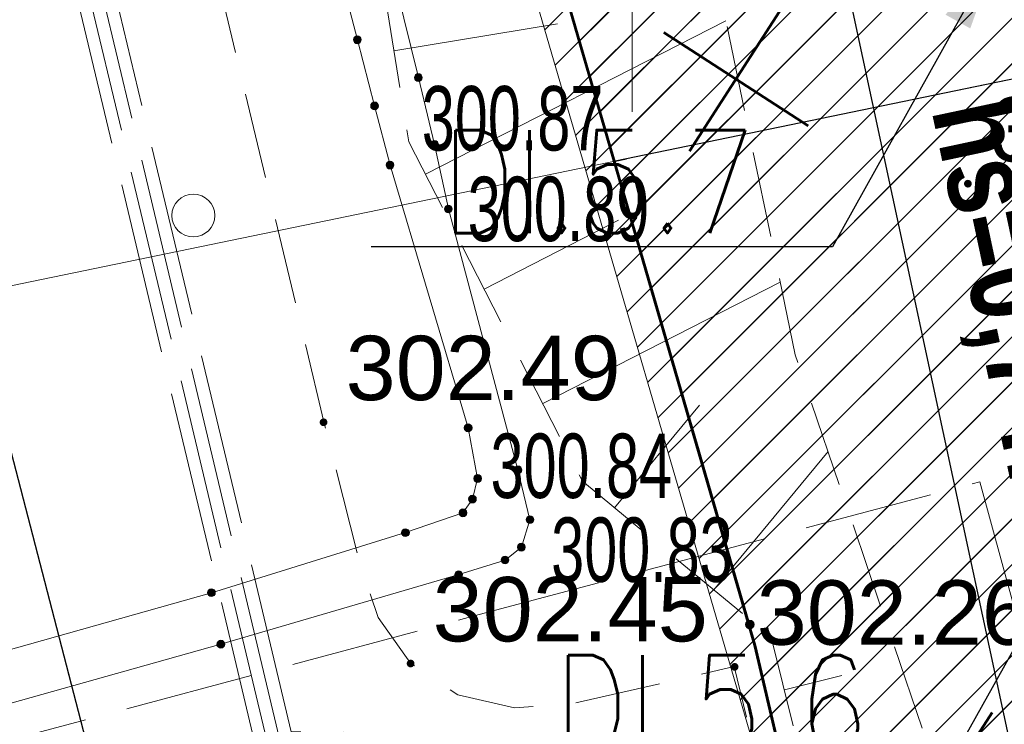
# Model space of a CAD drawing. Header units: metres. Extents: x 6567444 to 13135881, y 5574237 to 11149086.
# Tile 21 of 191: x 6567842.87 to 6567854.33, y 5574440.37 to 5574448.57. Entities that reach past the tile are written whole.
import ezdxf
from ezdxf.enums import TextEntityAlignment as Align

# ---------------------------------------------------------------- set-up
doc = ezdxf.new("R2010")
doc.units = ezdxf.units.M
for name, pattern in [('Kropki przerywana 1', [250, 150, -100]), ('L_0_03', [1, 0.5, -0.5]), ('L_0_04', [1.5, 1, -0.5]), ('L_0_06', [2, 1.5, -0.5]), ('L_2_50', [2.5, 2, -0.5])]:
    doc.linetypes.add(name, pattern=pattern)
for name, color, linetype in [('01FORMA - PZT - Inne obiekty', 7, 'Continuous'), ('FORMA - Arch 01 - PZT 0 ZAKRES OPRACOWANIA', 7, 'Continuous'), ('FORMA - Arch 01 - PZT 1 Strefy', 7, 'Continuous'), ('FORMA - Arch 01 - PZT-3 Zagospodarowanie', 7, 'Continuous'), ('FORMA - Arch 01 - PZT-5 Opisy ogólne - Opisy szczegółowe', 7, 'Continuous'), ('OTRN_O', 7, 'Continuous')]:
    doc.layers.add(name, color=color, linetype=linetype)
for name, color, linetype, lineweight in [('_TT_KAN_D_Opis_PKT_I', 7, 'Continuous', 30), ('EGB_DzialkaEwidencyjna', 7, 'Continuous', 18), ('EGB_Klasouzytek', 92, 'Continuous', 18), ('EGB_KonturUzytkuGruntowego', 92, 'Continuous', 18), ('EGB_PunktGraniczny', 7, 'Continuous', 18), ('GES_InneUrzadzeniaTowarzyszace_P', 7, 'Continuous', 18), ('GES_PrzewodCieplowniczy', 212, 'Continuous', 18), ('GES_PrzewodElektroenergetyczny_Projektowany', 7, 'Continuous', 18), ('GES_PrzewodWodociagowy', 5, 'Continuous', 18), ('GES_PrzewodWodociagowy_Projektowany', 7, 'Continuous', 18), ('GES_Rzedna', 7, 'Continuous', 18), ('KR_ObiektKarto', 7, 'Continuous', 18), ('OT_Komunikacja', 7, 'Continuous', 18), ('OT_Skarpa', 7, 'Continuous', 18), ('OTRN', 7, 'Continuous', 13), ('OTRS', 7, 'Continuous', 13), ('OTRS_O', 7, 'Continuous', 20), ('PARSI', 7, 'Continuous', 20), ('Z_GRANICE SPRAWDZONE', 100, 'Continuous', 30)]:
    doc.layers.add(name, color=color, linetype=linetype, lineweight=lineweight)
doc.styles.add('BDOT', font='arial.ttf', dxfattribs={"width": 0.9})
doc.styles.add('ROMANS', font='romans.shx', dxfattribs={"width": 0.9})
doc.styles.get("Standard").update_dxf_attribs({"font": 'arial.ttf'})
doc.styles.add('STYL_AUTOMATYCZNY_11', font='arial.ttf', dxfattribs={"width": 0.8})
doc.linetypes.add('Symbol (2)', pattern='A,0,[1,U02 PROJEKT ZAGOSPODAROWANIA TERENU1.Shx,S=0.793651,R=0,X=0,Y=0],-100,0', length=100)
doc.linetypes.add('X 1_2', pattern='A,0,[8,PR1183 ChorzĂłw MetalowcĂłw V091.Shx,S=0.039206,R=0,X=0,Y=0],-4.94,0', length=4.94)
doc.dimstyles.new('ISO-25', dxfattribs={"dimtxt": 2.5, "dimasz": 2.5, "dimexe": 1.25, "dimexo": 0.625, "dimtad": 1, "dimtxsty": 'Standard', "dimcen": 2.5, "dimadec": 0, "dimazin": 0, "dimtfac": 1, "dimtmove": 0, "dimatfit": 3, "dimfxl": 1, "dimarcsym": 0})
pattern_1 = [(45, (0, 0), (-0.265165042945, 0.265165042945), [])]

# ---------------------------------------------------------------- blocks, each defined once
blk = doc.blocks.new('L_0_02_2')
at = {"color": 0}
blk.add_point((0, 0), dxfattribs=at)
blk = doc.blocks.new('L_0_02_1')
at = {"color": 0}
blk.add_point((0, 0), dxfattribs=at)
blk = doc.blocks.new('EGPG_N')
at = {"linetype": 'Continuous', "lineweight": 13}
blk.add_hatch(color=0, dxfattribs=at).paths.add_polyline_path([(0, -0.1, 1), (0, 0.1, 1)])
at = {"color": 0, "linetype": 'Continuous', "lineweight": 13}
blk.add_circle((0, 0), 0.1, dxfattribs=at)
blk = doc.blocks.new('other_SUPP')
at = {"color": 0, "linetype": 'Continuous', "lineweight": 18}
blk.add_circle((0, 0), 0.5, dxfattribs=at)
blk = doc.blocks.new('other_SUPS01_02')
at = {"linetype": 'Continuous', "lineweight": 13}
blk.add_hatch(color=0, dxfattribs=at).paths.add_polyline_path([(0, -0.091, 1), (0, 0.091, 1)])
at = {"color": 0, "linetype": 'Continuous', "lineweight": 13}
blk.add_circle((0, 0), 0.0906, dxfattribs=at)
blk = doc.blocks.new('OTRN')
at = {"layer": 'OTRN', "color": 0, "const_width": 0.09}
blk.add_lwpolyline([(-0.045, 0, 1), (0.045, 0, 1)], format="xyb", close=True, dxfattribs=at)
at = {"layer": 'OTRN_O', "color": 0, "style": 'BDOT'}
blk.add_attdef('RZEDNA', (0.514, 0.515), '', height=1.5, dxfattribs=at)
blk = doc.blocks.new('OTRS')
at = {"layer": 'OTRS', "color": 0, "lineweight": -3, "const_width": 0.09}
blk.add_lwpolyline([(-0.045, 0, 1), (0.045, 0, 1)], format="xyb", close=True, dxfattribs=at)
at = {"layer": 'OTRS_O', "color": 0, "style": 'BDOT'}
blk.add_attdef('RZEDNA', (0.514, 0.515), '', height=1.5, dxfattribs=at)
blk = doc.blocks.new('mzsk')
at = {"layer": 'PARSI', "color": 0}
for p, q in [((0, -5), (0, 5)), ((5, 0), (-5, 0))]:
    blk.add_line(p, q, dxfattribs=at)
blk = doc.blocks.new('_MDCP')
at = {"layer": 'EGB_DzialkaEwidencyjna', "linetype": 'CONTINUOUS', "lineweight": 18}
for p, q in [((6567849.51, 5574552.26), (6567921.55, 5574569.11)), ((6567921.55, 5574569.11), (6567946.41, 5574443.1)), ((6567830.11, 5574547.72), (6567849.51, 5574552.26)), ((6567829, 5574518.49), (6567830.11, 5574547.72)), ((6567851.37, 5574441.53), (6567829, 5574518.49)), ((6567946.41, 5574443.1), (6567945.87, 5574426.93)), ((6567857.95, 5574413.39), (6567851.37, 5574441.53)), ((6567945.87, 5574426.93), (6567941.78, 5574411.28)), ((6567864.17, 5574367.81), (6567857.95, 5574413.39)), ((6567941.78, 5574411.28), (6567926.87, 5574389.48)), ((6567926.87, 5574389.48), (6567903.73, 5574376.76)), ((6567903.73, 5574376.76), (6567864.17, 5574367.81))]:
    blk.add_line(p, q, dxfattribs=at)
at = {"layer": 'EGB_DzialkaEwidencyjna', "linetype": 'Continuous', "lineweight": 18}
for p, q in [((6567829.07, 5574518.25), (6567851.3, 5574441.77)), ((6567851.427, 5574441.287), (6567857.893, 5574413.633))]:
    blk.add_line(p, q, dxfattribs=at)
at = {"layer": 'EGB_Klasouzytek', "lineweight": 18}
blk.add_lwpolyline([(6567903.73, 5574376.76), (6567864.17, 5574367.81), (6567857.95, 5574413.39), (6567851.37, 5574441.53), (6567829, 5574518.49), (6567830.11, 5574547.72), (6567849.51, 5574552.26), (6567921.55, 5574569.11), (6567946.41, 5574443.1), (6567945.87, 5574426.93), (6567941.78, 5574411.28), (6567926.87, 5574389.48)], close=True, dxfattribs=at)
blk.add_lwpolyline([(6567843.288, 5574339.738), (6567840.22, 5574379.37), (6567837.97, 5574408.39), (6567824.54, 5574464.39), (6567815.07, 5574503.11), (6567813.39, 5574510.85), (6567812.91, 5574512.76), (6567809.64, 5574533.63), (6567810.66, 5574545.93), (6567811.96, 5574548.85), (6567814.7, 5574549.3), (6567819.81, 5574551.02), (6567841.64, 5574556.2), (6567848.19, 5574557.83), (6567849.51, 5574552.26), (6567830.11, 5574547.72), (6567829, 5574518.49), (6567851.37, 5574441.53), (6567857.95, 5574413.39), (6567862.49, 5574380.1), (6567864.17, 5574367.81), (6567869.98, 5574345.11), (6567862.17, 5574342.99), (6567862.141, 5574342.197)], dxfattribs=at)
at = {"layer": 'EGB_KonturUzytkuGruntowego', "linetype": 'L_0_03', "lineweight": 18, "flags": 128}
blk.add_lwpolyline([(6567864.17, 5574367.81), (6567862.49, 5574380.1), (6567857.95, 5574413.39), (6567851.37, 5574441.53), (6567829, 5574518.49), (6567830.11, 5574547.72), (6567849.51, 5574552.26), (6567921.55, 5574569.11), (6567946.41, 5574443.1), (6567945.87, 5574426.93), (6567941.78, 5574411.28), (6567926.87, 5574389.48), (6567903.73, 5574376.76)], close=True, dxfattribs=at)
at = {"layer": 'EGB_KonturUzytkuGruntowego', "linetype": 'L_0_03', "lineweight": 18}
blk.add_lwpolyline([(6567843.288, 5574339.738), (6567840.22, 5574379.37), (6567837.97, 5574408.39), (6567824.54, 5574464.39), (6567815.07, 5574503.11), (6567813.39, 5574510.85), (6567812.91, 5574512.76), (6567809.64, 5574533.63), (6567810.66, 5574545.93), (6567811.96, 5574548.85), (6567814.7, 5574549.3), (6567819.81, 5574551.02), (6567841.64, 5574556.2), (6567848.19, 5574557.83), (6567849.51, 5574552.26), (6567830.11, 5574547.72), (6567829, 5574518.49), (6567851.37, 5574441.53), (6567857.95, 5574413.39), (6567862.49, 5574380.1), (6567864.17, 5574367.81), (6567869.98, 5574345.11), (6567862.17, 5574342.99), (6567862.141, 5574342.197)], dxfattribs=at)
at = {"layer": 'EGB_PunktGraniczny'}
blk.add_point((6567851.37, 5574441.53), dxfattribs=at)
at = {"layer": 'GES_PrzewodCieplowniczy', "color": 212, "linetype": 'Continuous', "lineweight": 18}
for points in [[(6567839.18, 5574482.9), (6567841.9, 5574471.21), (6567844.63, 5574459.56), (6567847.51, 5574447.9), (6567847.7, 5574447.12), (6567847.86, 5574446.37), (6567848.67, 5574443.33), (6567848.81, 5574442.75), (6567848.71, 5574442.43), (6567848.52, 5574442.28), (6567847.98, 5574442.11), (6567845.21, 5574441.3), (6567833.29, 5574437.95)], [(6567833.19, 5574438.54), (6567845.1, 5574441.9), (6567847.36, 5574442.6), (6567848.03, 5574442.83), (6567848.14, 5574442.99), (6567848.2, 5574443.23), (6567848.09, 5574443.82), (6567847.18, 5574446.88), (6567847, 5574447.57), (6567846.8, 5574448.34), (6567843.76, 5574459.96), (6567841.1, 5574471.68), (6567838.52, 5574483.39), (6567838.38, 5574483.97), (6567838.49, 5574484.23), (6567838.66, 5574484.42), (6567839.3, 5574484.57), (6567840.97, 5574484.92), (6567841.53, 5574485.04), (6567841.75, 5574485.21), (6567841.82, 5574485.48), (6567841.72, 5574486.09), (6567840.21, 5574493.42), (6567838.21, 5574503.22)]]:
    blk.add_lwpolyline(points, dxfattribs=at)
at = {"layer": 'GES_PrzewodElektroenergetyczny_Projektowany', "color": 1, "linetype": 'L_2_50', "lineweight": 18}
for points in [[(6567863.44, 5574345.55), (6567861.32, 5574363.97), (6567859.85, 5574369.93), (6567858, 5574384.73), (6567853.42, 5574407.58), (6567857.22, 5574413.88), (6567851.14, 5574440.24), (6567846.03, 5574440.28), (6567840.62, 5574462.96), (6567836.09, 5574481.17), (6567835.4, 5574484.61), (6567834.5, 5574491.07), (6567831.87, 5574502.87), (6567831.07, 5574506.14)], [(6567862.97, 5574345.7), (6567860.87, 5574363.89), (6567859.4, 5574369.85), (6567857.55, 5574384.66), (6567852.95, 5574407.66), (6567856.75, 5574413.96), (6567850.78, 5574439.79), (6567845.68, 5574439.84), (6567840.19, 5574462.85), (6567835.66, 5574481.07), (6567834.95, 5574484.54), (6567834.05, 5574490.99), (6567831.43, 5574502.77), (6567830.63, 5574506.04)], [(6567863.13, 5574345.65), (6567861.02, 5574363.92), (6567859.55, 5574369.88), (6567857.7, 5574384.68), (6567853.11, 5574407.63), (6567856.91, 5574413.93), (6567850.9, 5574439.94), (6567845.79, 5574439.99), (6567840.33, 5574462.89), (6567835.8, 5574481.1), (6567835.1, 5574484.56), (6567834.2, 5574491.02), (6567831.58, 5574502.8), (6567830.78, 5574506.07)], [(6567863.28, 5574345.6), (6567861.17, 5574363.95), (6567859.7, 5574369.91), (6567857.85, 5574384.71), (6567853.27, 5574407.6), (6567857.07, 5574413.91), (6567851.02, 5574440.09), (6567845.91, 5574440.13), (6567840.48, 5574462.92), (6567835.95, 5574481.13), (6567835.25, 5574484.59), (6567834.35, 5574491.04), (6567831.72, 5574502.84), (6567830.92, 5574506.11)]]:
    blk.add_lwpolyline(points, dxfattribs=at)
at = {"layer": 'GES_PrzewodWodociagowy', "color": 5, "linetype": 'Continuous', "lineweight": 18}
blk.add_lwpolyline([(6567818.054, 5574440.375), (6567892.06, 5574455.65), (6567958.853, 5574454.349)], dxfattribs=at)
at = {"layer": 'GES_PrzewodWodociagowy_Projektowany', "color": 5, "linetype": 'L_0_06', "lineweight": 18}
blk.add_lwpolyline([(6567818.999, 5574433.824), (6567848.16, 5574441.63), (6567854.05, 5574443.19), (6567857.1, 5574432.08), (6567858.03, 5574432.38)], dxfattribs=at)
at = {"layer": 'KR_ObiektKarto', "linetype": 'Continuous', "lineweight": 18, "flags": 128}
for points in [[(6567847.226, 5574448.212), (6567849.13, 5574448.525)], [(6567847.593, 5574446.773), (6567851.092, 5574448.562)], [(6567848.276, 5574445.437), (6567849.842, 5574446.238)], [(6567848.959, 5574444.102), (6567851.724, 5574445.516)], [(6567849.795, 5574442.89), (6567850.784, 5574444.085)], [(6567850.951, 5574441.933), (6567852.283, 5574443.543)], [(6567851.773, 5574440.767), (6567852.442, 5574440.934)]]:
    blk.add_lwpolyline(points, dxfattribs=at)
at = {"layer": 'OT_Komunikacja', "color": 7, "linetype": 'Continuous', "lineweight": 25, "flags": 128}
blk.add_lwpolyline([(6567856.09, 5574372.83), (6567857, 5574372.9), (6567856.31, 5574378.9), (6567855.79, 5574382.87), (6567855.18, 5574386.83), (6567854.51, 5574390.76), (6567853.78, 5574394.71), (6567853.05, 5574398.63), (6567852.19, 5574402.6), (6567849.76, 5574413.26), (6567845.96, 5574431.22), (6567840.92, 5574450.67), (6567838.96, 5574456.25), (6567831.07, 5574490.06), (6567830.27, 5574495.98), (6567829, 5574501.83), (6567827.92, 5574506.7)], dxfattribs=at)
at = {"layer": 'OT_Komunikacja', "color": 7, "linetype": 'L_0_04', "lineweight": 18, "flags": 128}
blk.add_lwpolyline([(6567947.515, 5574455.698), (6567948.396, 5574450.424), (6567948.648, 5574448.732), (6567948.975, 5574446.476), (6567949.265, 5574444.281), (6567949.478, 5574440.508), (6567949.478, 5574438.827), (6567949.548, 5574436.345), (6567949.466, 5574434.494), (6567949.331, 5574431.506), (6567949.013, 5574428.567), (6567948.397, 5574424.452), (6567947.845, 5574421.592), (6567946.958, 5574417.848), (6567946.194, 5574415.206), (6567944.955, 5574411.463), (6567944.22, 5574409.565), (6567943.335, 5574407.431), (6567941.896, 5574404.446), (6567940.723, 5574402.331), (6567939.781, 5574400.677), (6567938.516, 5574398.665), (6567936.744, 5574396.084), (6567934.465, 5574393.243), (6567932.327, 5574390.844), (6567928.971, 5574387.543), (6567926.7, 5574385.54), (6567925.032, 5574384.195), (6567923.337, 5574382.935), (6567920.797, 5574381.179), (6567917.606, 5574379.366), (6567914.527, 5574377.737), (6567911.816, 5574376.502), (6567909.558, 5574375.579), (6567907.269, 5574374.816), (6567903.606, 5574373.672), (6567899.382, 5574372.528), (6567894.891, 5574371.274), (6567878.894, 5574366.917), (6567867.949, 5574363.87), (6567863.154, 5574362.61), (6567857.11, 5574361.35), (6567856.863, 5574364.456), (6567856.582, 5574368.039), (6567856.09, 5574372.83), (6567857, 5574372.9), (6567856.31, 5574378.9), (6567855.79, 5574382.87), (6567855.18, 5574386.83), (6567854.51, 5574390.76), (6567853.78, 5574394.71), (6567853.05, 5574398.63), (6567852.19, 5574402.6), (6567849.76, 5574413.26), (6567849.89, 5574414.22), (6567851.83, 5574414.67), (6567851.37, 5574416.66), (6567854.58, 5574417.42), (6567850.88, 5574432.39), (6567845.96, 5574431.22), (6567840.92, 5574450.67), (6567838.96, 5574456.25), (6567831.07, 5574490.06), (6567830.27, 5574495.98), (6567829, 5574501.83), (6567827.92, 5574506.7), (6567826.86, 5574511.56), (6567826.08, 5574515.52), (6567825.4, 5574519.47), (6567824.95, 5574522.44), (6567824.5, 5574526.43), (6567824.25, 5574529.43), (6567824.08, 5574532.42), (6567824.01, 5574536.4), (6567824.25, 5574539.41), (6567825.44, 5574545.29), (6567826.09, 5574547.18), (6567826.92, 5574548.98), (6567827.87, 5574550.71), (6567829, 5574552.37), (6567849.24, 5574556.86), (6567847.84, 5574562.43), (6567850.42, 5574563.07), (6567851, 5574562.82), (6567857.08, 5574558.64), (6567878.36, 5574563.51), (6567907.32, 5574570.28), (6567907.73, 5574567.88), (6567878.94, 5574561.2), (6567857.62, 5574556.33), (6567833.07, 5574550.68), (6567832.17, 5574550.48), (6567830.79, 5574549.8), (6567829.67, 5574548.79), (6567828.68, 5574547.02), (6567827.68, 5574544.22), (6567827.06, 5574541.37), (6567826.61, 5574538.33), (6567826.47, 5574535.3), (6567826.62, 5574531.27), (6567826.93, 5574527.32), (6567827.29, 5574523.8), (6567827.81, 5574520.34), (6567828.64, 5574515.44), (6567829.22, 5574512.47), (6567831.34, 5574502.7), (6567832, 5574502.04), (6567832.86, 5574501.86), (6567835.48, 5574490.39), (6567838.69, 5574476.72), (6567840.94, 5574477.22), (6567842.1, 5574472.29), (6567839.84, 5574471.76), (6567843.24, 5574457.14), (6567846.41, 5574443.89), (6567846.82, 5574442.27), (6567847.04, 5574441.61), (6567847.42, 5574441.08), (6567847.97, 5574440.71), (6567848.63, 5574440.56), (6567849.32, 5574440.61), (6567851.19, 5574441.04), (6567854.02, 5574429.39), (6567857.72, 5574414.07), (6567855.38, 5574413.53), (6567854.43, 5574412.7), (6567853.63, 5574411.68), (6567853.17, 5574410.72), (6567853.12, 5574409.71), (6567854.26, 5574404.84), (6567855.51, 5574399), (6567857.01, 5574391.2), (6567857.79, 5574386.18), (6567858.35, 5574382.21), (6567859.02, 5574377.27), (6567859.909, 5574368.887), (6567860.055, 5574367.78), (6567860.402, 5574366.895), (6567861.348, 5574365.757), (6567862.743, 5574365.112), (6567863.812, 5574364.983), (6567864.873, 5574365.082), (6567875.385, 5574368.045), (6567887.169, 5574371.344), (6567894.86, 5574373.433), (6567904.193, 5574375.979), (6567909.986, 5574377.842), (6567913.714, 5574379.575), (6567916.29, 5574380.93), (6567919.833, 5574382.929), (6567921.94, 5574384.465), (6567924.837, 5574386.597), (6567926.974, 5574388.488), (6567928.91, 5574390.273), (6567932.797, 5574394.443), (6567936.263, 5574399.014), (6567938.789, 5574403.047), (6567940.719, 5574406.619), (6567942.6, 5574410.97), (6567944.237, 5574415.951), (6567945.095, 5574418.932), (6567946.005, 5574422.667), (6567946.916, 5574428.255), (6567947.357, 5574433.537), (6567947.446, 5574438.626), (6567947.184, 5574444.294), (6567946.685, 5574448.233), (6567946.054, 5574452.175), (6567945.029, 5574458.386), (6567942.856, 5574469.729), (6567945.871, 5574465.435)], close=True, dxfattribs=at)
at = {"layer": 'OT_Skarpa', "color": 7, "linetype": 'L_0_04', "lineweight": 18, "flags": 128}
blk.add_lwpolyline([(6567836.9, 5574495.68), (6567838.52, 5574491.11), (6567840.59, 5574480.86), (6567843.46, 5574480.36), (6567848.13, 5574462.83), (6567851.9, 5574444.67), (6567858.01, 5574426.68), (6567860.79, 5574412.31), (6567856.48, 5574410.59), (6567857.58, 5574403.57), (6567859.68, 5574394.97), (6567860.62, 5574385.5), (6567861.58, 5574370.45), (6567862.01, 5574368.01), (6567863.53, 5574367.38), (6567863.13, 5574366), (6567861.59, 5574366.75), (6567860.54, 5574368.19), (6567859.27, 5574379.76), (6567857.79, 5574389.9), (6567858.03, 5574392), (6567857.57, 5574394.08), (6567856.6, 5574396.01), (6567853.99, 5574408.75), (6567853.94, 5574410.45), (6567854.9, 5574412.03), (6567856.04, 5574412.96), (6567858.35, 5574413.64), (6567855.26, 5574426.79), (6567851.62, 5574441.38), (6567849.42, 5574443.2), (6567847.4, 5574447.15), (6567844.89, 5574462.43), (6567841.18, 5574478.32), (6567838.55, 5574479.72), (6567836.83, 5574487.4), (6567833.76, 5574501.75)], close=True, dxfattribs=at)
at = {"layer": 'Z_GRANICE SPRAWDZONE', "linetype": 'ByBlock', "flags": 128}
blk.add_lwpolyline([(6567830.11, 5574547.72), (6567849.531, 5574552.262), (6567921.55, 5574569.11), (6567946.41, 5574443.1), (6567945.87, 5574426.93), (6567941.769, 5574411.258), (6567926.87, 5574389.48), (6567903.73, 5574376.76), (6567864.17, 5574367.81), (6567857.95, 5574413.39), (6567851.37, 5574441.53), (6567829, 5574518.49), (6567830.11, 5574547.72)], dxfattribs=at)
at = {"layer": 'EGB_DzialkaEwidencyjna', "linetype": 'Continuous', "xscale": 0.5, "yscale": 0.5, "zscale": 0.5}
for name, rotation in [('L_0_02_2', 106.21), ('L_0_02_1', 283.1600000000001), ('L_0_02_2', 283.1600000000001), ('L_0_02_1', 106.21)]:
    blk.add_blockref(name, (6567851.37, 5574441.53), dxfattribs=dict(at, rotation=rotation))
at = {"layer": 'EGB_PunktGraniczny', "linetype": 'Continuous', "xscale": 0.5, "yscale": 0.5, "zscale": 0.5}
blk.add_blockref('EGPG_N', (6567851.37, 5574441.53), dxfattribs=at)
at = {"layer": 'GES_InneUrzadzeniaTowarzyszace_P', "linetype": 'Continuous', "xscale": 0.5, "yscale": 0.5, "zscale": 0.5}
blk.add_blockref('other_SUPP', (6567844.889, 5574446.293), dxfattribs=at)
at = {"layer": 'GES_Rzedna', "color": 212, "linetype": 'Continuous', "xscale": 0.5, "yscale": 0.5, "zscale": 0.5}
for p in [(6567846.8, 5574448.34), (6567847.51, 5574447.9), (6567847, 5574447.57), (6567847.7, 5574447.12), (6567847.18, 5574446.88), (6567847.86, 5574446.37), (6567848.09, 5574443.82), (6567848.67, 5574443.33), (6567848.2, 5574443.23), (6567848.14, 5574442.99), (6567848.03, 5574442.83), (6567848.81, 5574442.75), (6567847.36, 5574442.6), (6567848.71, 5574442.43), (6567848.52, 5574442.28), (6567847.98, 5574442.11), (6567845.1, 5574441.9), (6567845.21, 5574441.3)]:
    blk.add_blockref('other_SUPS01_02', p, dxfattribs=at)
at = {"layer": 'OTRN', "color": 14, "xscale": 0.5, "yscale": 0.5, "zscale": 0.5}
blk.add_blockref('OTRN', (6567853.911, 5574446.664, 301.035), dxfattribs=at).add_auto_attribs({'RZEDNA': '301.0'})
at = {"layer": 'OTRS', "xscale": 0.5, "yscale": 0.5, "zscale": 0.5}
for p, values in [((6567846.406, 5574443.885, 302.491), {'RZEDNA': '302.49'}), ((6567847.42, 5574441.075, 302.448), {'RZEDNA': '302.45'}), ((6567851.194, 5574441.036, 302.258), {'RZEDNA': '302.26'})]:
    blk.add_blockref('OTRS', p, dxfattribs=at).add_auto_attribs(values)
at = {"layer": 'PARSI', "xscale": 0.5, "yscale": 0.5, "zscale": 0.5, "rotation": 1.16962990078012e-09}
blk.add_blockref('mzsk', (6567850, 5574450), dxfattribs=at)
at = {"layer": 'GES_Rzedna', "color": 212, "lineweight": 15, "width": 0.66}
for s, p in [('300.87', (6567847.55, 5574447.426)), ('300.89', (6567848.085, 5574446.37)), ('300.84', (6567848.351, 5574443.378)), ('300.83', (6567849.057, 5574442.401))]:
    blk.add_text(s, height=0.75, dxfattribs=at).set_placement(p, align=Align.MIDDLE_LEFT)
blk = doc.blocks.new('PR1183 Chorzów Metalowców V09_TT')
at = {"layer": 'FORMA - Arch 01 - PZT 1 Strefy', "linetype": 'Continuous', "lineweight": 0, "true_color": 0x577933}
h = blk.add_hatch(dxfattribs=at)
h.set_pattern_fill('ANSI31', color=77, scale=3, style=0)
h.set_pattern_definition(pattern_1)
h.paths.add_polyline_path([(6567864.17, 5574366.56), (6567871.927, 5574368.338), (6567854.229, 5574450.683), (6567851.221, 5574450.037), (6567848.845, 5574448.927), (6567851.441, 5574440.04), (6567857.873, 5574412.533)])
at = {"layer": '01FORMA - PZT - Inne obiekty', "color": 5, "linetype": 'X 1_2', "lineweight": 25}
for p, q in [((6567892.06, 5574454.4), (6567849.801, 5574445.678)), ((6567849.801, 5574445.678), (6567849.935, 5574445.705))]:
    blk.add_line(p, q, dxfattribs=at)
at = {"layer": 'FORMA - Arch 01 - PZT 0 ZAKRES OPRACOWANIA', "color": 1, "linetype": 'Kropki przerywana 1', "lineweight": 50}
for p, q in [((6567829, 5574517.24), (6567851.427, 5574440.037)), ((6567851.427, 5574440.037), (6567857.893, 5574412.383))]:
    blk.add_line(p, q, dxfattribs=at)
at = {"layer": 'FORMA - Arch 01 - PZT 1 Strefy', "color": 71, "linetype": 'Continuous', "lineweight": 13, "true_color": 0xaff266}
for p, q in [((6567848.845, 5574448.927), (6567851.441, 5574440.04)), ((6567851.441, 5574440.04), (6567857.873, 5574412.533))]:
    blk.add_line(p, q, dxfattribs=at)
at = {"layer": 'FORMA - Arch 01 - PZT-3 Zagospodarowanie', "color": 7, "linetype": 'Continuous', "lineweight": 50}
for p, q in [((6567851.753, 5574447.472), (6567850.667, 5574445.792)), ((6567850.37, 5574447.175), (6567852.05, 5574446.089)), ((6567854.192, 5574439.253), (6567853.107, 5574437.573))]:
    blk.add_line(p, q, dxfattribs=at)
at = {"layer": 'FORMA - Arch 01 - PZT-3 Zagospodarowanie', "color": 7, "linetype": 'Symbol (2)', "lineweight": 25, "flags": 128}
blk.add_lwpolyline([(6567860.373, 5574411.123), (6567854.086, 5574440.375), (6567851.987, 5574450.141)], dxfattribs=at)
at = {"layer": 'FORMA - Arch 01 - PZT-5 Opisy ogólne - Opisy szczegółowe', "color": 154, "linetype": 'Continuous', "lineweight": 13, "insert": (6567853.264, 5574446.23), "char_height": 1, "attachment_point": 7, "rotation": 282.027, "style": 'STYL_AUTOMATYCZNY_11'}
blk.add_mtext('\\A1;{\\pql;\\fArial|b1|i0|c238|p0;\\W0.800000;hs=0,\\fArial|b1|i0|c238|p0;\\W0.800000;7\\fArial|b1|i0|c238|p0;\\W0.800000; m}', dxfattribs=at)
blk = doc.blocks.new('GE.I.6640.1.468.2024_MDCP_dodatkowe pomiary_12.03.2026')
at = {"layer": 'EGB_DzialkaEwidencyjna', "linetype": 'CONTINUOUS', "lineweight": 18}
for p, q in [((6567849.51, 5574552.26), (6567921.55, 5574569.11)), ((6567921.55, 5574569.11), (6567946.41, 5574443.1)), ((6567830.11, 5574547.72), (6567849.51, 5574552.26)), ((6567829, 5574518.49), (6567830.11, 5574547.72)), ((6567851.37, 5574441.53), (6567829, 5574518.49)), ((6567946.41, 5574443.1), (6567945.87, 5574426.93)), ((6567857.95, 5574413.39), (6567851.37, 5574441.53)), ((6567945.87, 5574426.93), (6567941.78, 5574411.28)), ((6567864.17, 5574367.81), (6567857.95, 5574413.39)), ((6567941.78, 5574411.28), (6567926.87, 5574389.48)), ((6567926.87, 5574389.48), (6567903.73, 5574376.76)), ((6567903.73, 5574376.76), (6567864.17, 5574367.81))]:
    blk.add_line(p, q, dxfattribs=at)
at = {"layer": 'EGB_DzialkaEwidencyjna', "linetype": 'Continuous', "lineweight": 18}
for p, q in [((6567829.07, 5574518.25), (6567851.3, 5574441.77)), ((6567851.427, 5574441.287), (6567857.893, 5574413.633))]:
    blk.add_line(p, q, dxfattribs=at)
at = {"layer": 'EGB_Klasouzytek', "lineweight": 18}
blk.add_lwpolyline([(6567903.73, 5574376.76), (6567864.17, 5574367.81), (6567857.95, 5574413.39), (6567851.37, 5574441.53), (6567829, 5574518.49), (6567830.11, 5574547.72), (6567849.51, 5574552.26), (6567921.55, 5574569.11), (6567946.41, 5574443.1), (6567945.87, 5574426.93), (6567941.78, 5574411.28), (6567926.87, 5574389.48)], close=True, dxfattribs=at)
blk.add_lwpolyline([(6567843.288, 5574339.738), (6567840.22, 5574379.37), (6567837.97, 5574408.39), (6567824.54, 5574464.39), (6567815.07, 5574503.11), (6567813.39, 5574510.85), (6567812.91, 5574512.76), (6567809.64, 5574533.63), (6567810.66, 5574545.93), (6567811.96, 5574548.85), (6567814.7, 5574549.3), (6567819.81, 5574551.02), (6567841.64, 5574556.2), (6567848.19, 5574557.83), (6567849.51, 5574552.26), (6567830.11, 5574547.72), (6567829, 5574518.49), (6567851.37, 5574441.53), (6567857.95, 5574413.39), (6567862.49, 5574380.1), (6567864.17, 5574367.81), (6567869.98, 5574345.11), (6567862.17, 5574342.99), (6567862.141, 5574342.197)], dxfattribs=at)
at = {"layer": 'EGB_KonturUzytkuGruntowego', "linetype": 'L_0_03', "lineweight": 18, "flags": 128}
blk.add_lwpolyline([(6567864.17, 5574367.81), (6567862.49, 5574380.1), (6567857.95, 5574413.39), (6567851.37, 5574441.53), (6567829, 5574518.49), (6567830.11, 5574547.72), (6567849.51, 5574552.26), (6567921.55, 5574569.11), (6567946.41, 5574443.1), (6567945.87, 5574426.93), (6567941.78, 5574411.28), (6567926.87, 5574389.48), (6567903.73, 5574376.76)], close=True, dxfattribs=at)
at = {"layer": 'EGB_KonturUzytkuGruntowego', "linetype": 'L_0_03', "lineweight": 18}
blk.add_lwpolyline([(6567843.288, 5574339.738), (6567840.22, 5574379.37), (6567837.97, 5574408.39), (6567824.54, 5574464.39), (6567815.07, 5574503.11), (6567813.39, 5574510.85), (6567812.91, 5574512.76), (6567809.64, 5574533.63), (6567810.66, 5574545.93), (6567811.96, 5574548.85), (6567814.7, 5574549.3), (6567819.81, 5574551.02), (6567841.64, 5574556.2), (6567848.19, 5574557.83), (6567849.51, 5574552.26), (6567830.11, 5574547.72), (6567829, 5574518.49), (6567851.37, 5574441.53), (6567857.95, 5574413.39), (6567862.49, 5574380.1), (6567864.17, 5574367.81), (6567869.98, 5574345.11), (6567862.17, 5574342.99), (6567862.141, 5574342.197)], dxfattribs=at)
at = {"layer": 'EGB_PunktGraniczny'}
blk.add_point((6567851.37, 5574441.53), dxfattribs=at)
at = {"layer": 'GES_PrzewodCieplowniczy', "color": 212, "linetype": 'Continuous', "lineweight": 18}
for points in [[(6567839.18, 5574482.9), (6567841.9, 5574471.21), (6567844.63, 5574459.56), (6567847.51, 5574447.9), (6567847.7, 5574447.12), (6567847.86, 5574446.37), (6567848.67, 5574443.33), (6567848.81, 5574442.75), (6567848.71, 5574442.43), (6567848.52, 5574442.28), (6567847.98, 5574442.11), (6567845.21, 5574441.3), (6567833.29, 5574437.95)], [(6567833.19, 5574438.54), (6567845.1, 5574441.9), (6567847.36, 5574442.6), (6567848.03, 5574442.83), (6567848.14, 5574442.99), (6567848.2, 5574443.23), (6567848.09, 5574443.82), (6567847.18, 5574446.88), (6567847, 5574447.57), (6567846.8, 5574448.34), (6567843.76, 5574459.96), (6567841.1, 5574471.68), (6567838.52, 5574483.39), (6567838.38, 5574483.97), (6567838.49, 5574484.23), (6567838.66, 5574484.42), (6567839.3, 5574484.57), (6567840.97, 5574484.92), (6567841.53, 5574485.04), (6567841.75, 5574485.21), (6567841.82, 5574485.48), (6567841.72, 5574486.09), (6567840.21, 5574493.42), (6567838.21, 5574503.22)]]:
    blk.add_lwpolyline(points, dxfattribs=at)
at = {"layer": 'GES_PrzewodElektroenergetyczny_Projektowany', "color": 1, "linetype": 'L_2_50', "lineweight": 18}
for points in [[(6567863.44, 5574345.55), (6567861.32, 5574363.97), (6567859.85, 5574369.93), (6567858, 5574384.73), (6567853.42, 5574407.58), (6567857.22, 5574413.88), (6567851.14, 5574440.24), (6567846.03, 5574440.28), (6567840.62, 5574462.96), (6567836.09, 5574481.17), (6567835.4, 5574484.61), (6567834.5, 5574491.07), (6567831.87, 5574502.87), (6567831.07, 5574506.14)], [(6567862.97, 5574345.7), (6567860.87, 5574363.89), (6567859.4, 5574369.85), (6567857.55, 5574384.66), (6567852.95, 5574407.66), (6567856.75, 5574413.96), (6567850.78, 5574439.79), (6567845.68, 5574439.84), (6567840.19, 5574462.85), (6567835.66, 5574481.07), (6567834.95, 5574484.54), (6567834.05, 5574490.99), (6567831.43, 5574502.77), (6567830.63, 5574506.04)], [(6567863.13, 5574345.65), (6567861.02, 5574363.92), (6567859.55, 5574369.88), (6567857.7, 5574384.68), (6567853.11, 5574407.63), (6567856.91, 5574413.93), (6567850.9, 5574439.94), (6567845.79, 5574439.99), (6567840.33, 5574462.89), (6567835.8, 5574481.1), (6567835.1, 5574484.56), (6567834.2, 5574491.02), (6567831.58, 5574502.8), (6567830.78, 5574506.07)], [(6567863.28, 5574345.6), (6567861.17, 5574363.95), (6567859.7, 5574369.91), (6567857.85, 5574384.71), (6567853.27, 5574407.6), (6567857.07, 5574413.91), (6567851.02, 5574440.09), (6567845.91, 5574440.13), (6567840.48, 5574462.92), (6567835.95, 5574481.13), (6567835.25, 5574484.59), (6567834.35, 5574491.04), (6567831.72, 5574502.84), (6567830.92, 5574506.11)]]:
    blk.add_lwpolyline(points, dxfattribs=at)
at = {"layer": 'GES_PrzewodWodociagowy', "color": 5, "linetype": 'Continuous', "lineweight": 18}
blk.add_lwpolyline([(6567818.054, 5574440.375), (6567892.06, 5574455.65), (6567958.853, 5574454.349)], dxfattribs=at)
at = {"layer": 'GES_PrzewodWodociagowy_Projektowany', "color": 5, "linetype": 'L_0_06', "lineweight": 18}
blk.add_lwpolyline([(6567818.999, 5574433.824), (6567848.16, 5574441.63), (6567854.05, 5574443.19), (6567857.1, 5574432.08), (6567858.03, 5574432.38)], dxfattribs=at)
at = {"layer": 'KR_ObiektKarto', "linetype": 'Continuous', "lineweight": 18, "flags": 128}
for points in [[(6567847.226, 5574448.212), (6567849.13, 5574448.525)], [(6567847.593, 5574446.773), (6567851.092, 5574448.562)], [(6567848.276, 5574445.437), (6567849.842, 5574446.238)], [(6567848.959, 5574444.102), (6567851.724, 5574445.516)], [(6567849.795, 5574442.89), (6567850.784, 5574444.085)], [(6567850.951, 5574441.933), (6567852.283, 5574443.543)], [(6567851.773, 5574440.767), (6567852.442, 5574440.934)]]:
    blk.add_lwpolyline(points, dxfattribs=at)
at = {"layer": 'OT_Komunikacja', "color": 7, "linetype": 'Continuous', "lineweight": 25, "flags": 128}
blk.add_lwpolyline([(6567856.09, 5574372.83), (6567857, 5574372.9), (6567856.31, 5574378.9), (6567855.79, 5574382.87), (6567855.18, 5574386.83), (6567854.51, 5574390.76), (6567853.78, 5574394.71), (6567853.05, 5574398.63), (6567852.19, 5574402.6), (6567849.76, 5574413.26), (6567845.96, 5574431.22), (6567840.92, 5574450.67), (6567838.96, 5574456.25), (6567831.07, 5574490.06), (6567830.27, 5574495.98), (6567829, 5574501.83), (6567827.92, 5574506.7)], dxfattribs=at)
at = {"layer": 'OT_Komunikacja', "color": 7, "linetype": 'L_0_04', "lineweight": 18, "flags": 128}
blk.add_lwpolyline([(6567947.515, 5574455.698), (6567948.396, 5574450.424), (6567948.648, 5574448.732), (6567948.975, 5574446.476), (6567949.265, 5574444.281), (6567949.478, 5574440.508), (6567949.478, 5574438.827), (6567949.548, 5574436.345), (6567949.466, 5574434.494), (6567949.331, 5574431.506), (6567949.013, 5574428.567), (6567948.397, 5574424.452), (6567947.845, 5574421.592), (6567946.958, 5574417.848), (6567946.194, 5574415.206), (6567944.955, 5574411.463), (6567944.22, 5574409.565), (6567943.335, 5574407.431), (6567941.896, 5574404.446), (6567940.723, 5574402.331), (6567939.781, 5574400.677), (6567938.516, 5574398.665), (6567936.744, 5574396.084), (6567934.465, 5574393.243), (6567932.327, 5574390.844), (6567928.971, 5574387.543), (6567926.7, 5574385.54), (6567925.032, 5574384.195), (6567923.337, 5574382.935), (6567920.797, 5574381.179), (6567917.606, 5574379.366), (6567914.527, 5574377.737), (6567911.816, 5574376.502), (6567909.558, 5574375.579), (6567907.269, 5574374.816), (6567903.606, 5574373.672), (6567899.382, 5574372.528), (6567894.891, 5574371.274), (6567878.894, 5574366.917), (6567867.949, 5574363.87), (6567863.154, 5574362.61), (6567857.11, 5574361.35), (6567856.863, 5574364.456), (6567856.582, 5574368.039), (6567856.09, 5574372.83), (6567857, 5574372.9), (6567856.31, 5574378.9), (6567855.79, 5574382.87), (6567855.18, 5574386.83), (6567854.51, 5574390.76), (6567853.78, 5574394.71), (6567853.05, 5574398.63), (6567852.19, 5574402.6), (6567849.76, 5574413.26), (6567849.89, 5574414.22), (6567851.83, 5574414.67), (6567851.37, 5574416.66), (6567854.58, 5574417.42), (6567850.88, 5574432.39), (6567845.96, 5574431.22), (6567840.92, 5574450.67), (6567838.96, 5574456.25), (6567831.07, 5574490.06), (6567830.27, 5574495.98), (6567829, 5574501.83), (6567827.92, 5574506.7), (6567826.86, 5574511.56), (6567826.08, 5574515.52), (6567825.4, 5574519.47), (6567824.95, 5574522.44), (6567824.5, 5574526.43), (6567824.25, 5574529.43), (6567824.08, 5574532.42), (6567824.01, 5574536.4), (6567824.25, 5574539.41), (6567825.44, 5574545.29), (6567826.09, 5574547.18), (6567826.92, 5574548.98), (6567827.87, 5574550.71), (6567829, 5574552.37), (6567849.24, 5574556.86), (6567847.84, 5574562.43), (6567850.42, 5574563.07), (6567851, 5574562.82), (6567857.08, 5574558.64), (6567878.36, 5574563.51), (6567907.32, 5574570.28), (6567907.73, 5574567.88), (6567878.94, 5574561.2), (6567857.62, 5574556.33), (6567833.07, 5574550.68), (6567832.17, 5574550.48), (6567830.79, 5574549.8), (6567829.67, 5574548.79), (6567828.68, 5574547.02), (6567827.68, 5574544.22), (6567827.06, 5574541.37), (6567826.61, 5574538.33), (6567826.47, 5574535.3), (6567826.62, 5574531.27), (6567826.93, 5574527.32), (6567827.29, 5574523.8), (6567827.81, 5574520.34), (6567828.64, 5574515.44), (6567829.22, 5574512.47), (6567831.34, 5574502.7), (6567832, 5574502.04), (6567832.86, 5574501.86), (6567835.48, 5574490.39), (6567838.69, 5574476.72), (6567840.94, 5574477.22), (6567842.1, 5574472.29), (6567839.84, 5574471.76), (6567843.24, 5574457.14), (6567846.41, 5574443.89), (6567846.82, 5574442.27), (6567847.04, 5574441.61), (6567847.42, 5574441.08), (6567847.97, 5574440.71), (6567848.63, 5574440.56), (6567849.32, 5574440.61), (6567851.19, 5574441.04), (6567854.02, 5574429.39), (6567857.72, 5574414.07), (6567855.38, 5574413.53), (6567854.43, 5574412.7), (6567853.63, 5574411.68), (6567853.17, 5574410.72), (6567853.12, 5574409.71), (6567854.26, 5574404.84), (6567855.51, 5574399), (6567857.01, 5574391.2), (6567857.79, 5574386.18), (6567858.35, 5574382.21), (6567859.02, 5574377.27), (6567859.909, 5574368.887), (6567860.055, 5574367.78), (6567860.402, 5574366.895), (6567861.348, 5574365.757), (6567862.743, 5574365.112), (6567863.812, 5574364.983), (6567864.873, 5574365.082), (6567875.385, 5574368.045), (6567887.169, 5574371.344), (6567894.86, 5574373.433), (6567904.193, 5574375.979), (6567909.986, 5574377.842), (6567913.714, 5574379.575), (6567916.29, 5574380.93), (6567919.833, 5574382.929), (6567921.94, 5574384.465), (6567924.837, 5574386.597), (6567926.974, 5574388.488), (6567928.91, 5574390.273), (6567932.797, 5574394.443), (6567936.263, 5574399.014), (6567938.789, 5574403.047), (6567940.719, 5574406.619), (6567942.6, 5574410.97), (6567944.237, 5574415.951), (6567945.095, 5574418.932), (6567946.005, 5574422.667), (6567946.916, 5574428.255), (6567947.357, 5574433.537), (6567947.446, 5574438.626), (6567947.184, 5574444.294), (6567946.685, 5574448.233), (6567946.054, 5574452.175), (6567945.029, 5574458.386), (6567942.856, 5574469.729), (6567945.871, 5574465.435)], close=True, dxfattribs=at)
at = {"layer": 'OT_Skarpa', "color": 7, "linetype": 'L_0_04', "lineweight": 18, "flags": 128}
blk.add_lwpolyline([(6567836.9, 5574495.68), (6567838.52, 5574491.11), (6567840.59, 5574480.86), (6567843.46, 5574480.36), (6567848.13, 5574462.83), (6567851.9, 5574444.67), (6567858.01, 5574426.68), (6567860.79, 5574412.31), (6567856.48, 5574410.59), (6567857.58, 5574403.57), (6567859.68, 5574394.97), (6567860.62, 5574385.5), (6567861.58, 5574370.45), (6567862.01, 5574368.01), (6567863.53, 5574367.38), (6567863.13, 5574366), (6567861.59, 5574366.75), (6567860.54, 5574368.19), (6567859.27, 5574379.76), (6567857.79, 5574389.9), (6567858.03, 5574392), (6567857.57, 5574394.08), (6567856.6, 5574396.01), (6567853.99, 5574408.75), (6567853.94, 5574410.45), (6567854.9, 5574412.03), (6567856.04, 5574412.96), (6567858.35, 5574413.64), (6567855.26, 5574426.79), (6567851.62, 5574441.38), (6567849.42, 5574443.2), (6567847.4, 5574447.15), (6567844.89, 5574462.43), (6567841.18, 5574478.32), (6567838.55, 5574479.72), (6567836.83, 5574487.4), (6567833.76, 5574501.75)], close=True, dxfattribs=at)
at = {"layer": 'Z_GRANICE SPRAWDZONE', "linetype": 'ByBlock', "flags": 128}
blk.add_lwpolyline([(6567830.11, 5574547.72), (6567849.531, 5574552.262), (6567921.55, 5574569.11), (6567946.41, 5574443.1), (6567945.87, 5574426.93), (6567941.769, 5574411.258), (6567926.87, 5574389.48), (6567903.73, 5574376.76), (6567864.17, 5574367.81), (6567857.95, 5574413.39), (6567851.37, 5574441.53), (6567829, 5574518.49), (6567830.11, 5574547.72)], dxfattribs=at)
at = {"layer": 'EGB_DzialkaEwidencyjna', "linetype": 'Continuous', "xscale": 0.5, "yscale": 0.5, "zscale": 0.5}
for name, rotation in [('L_0_02_2', 106.21), ('L_0_02_1', 283.1600000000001), ('L_0_02_2', 283.1600000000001), ('L_0_02_1', 106.21)]:
    blk.add_blockref(name, (6567851.37, 5574441.53), dxfattribs=dict(at, rotation=rotation))
at = {"layer": 'EGB_PunktGraniczny', "linetype": 'Continuous', "xscale": 0.5, "yscale": 0.5, "zscale": 0.5}
blk.add_blockref('EGPG_N', (6567851.37, 5574441.53), dxfattribs=at)
at = {"layer": 'GES_InneUrzadzeniaTowarzyszace_P', "linetype": 'Continuous', "xscale": 0.5, "yscale": 0.5, "zscale": 0.5}
blk.add_blockref('other_SUPP', (6567844.889, 5574446.293), dxfattribs=at)
at = {"layer": 'GES_Rzedna', "color": 212, "linetype": 'Continuous', "xscale": 0.5, "yscale": 0.5, "zscale": 0.5}
for p in [(6567846.8, 5574448.34), (6567847.51, 5574447.9), (6567847, 5574447.57), (6567847.7, 5574447.12), (6567847.18, 5574446.88), (6567847.86, 5574446.37), (6567848.09, 5574443.82), (6567848.67, 5574443.33), (6567848.2, 5574443.23), (6567848.14, 5574442.99), (6567848.03, 5574442.83), (6567848.81, 5574442.75), (6567847.36, 5574442.6), (6567848.71, 5574442.43), (6567848.52, 5574442.28), (6567847.98, 5574442.11), (6567845.1, 5574441.9), (6567845.21, 5574441.3)]:
    blk.add_blockref('other_SUPS01_02', p, dxfattribs=at)
at = {"layer": 'OTRN', "color": 14, "xscale": 0.5, "yscale": 0.5, "zscale": 0.5}
blk.add_blockref('OTRN', (6567853.911, 5574446.664, 301.035), dxfattribs=at).add_auto_attribs({'RZEDNA': '301.0'})
at = {"layer": 'OTRS', "xscale": 0.5, "yscale": 0.5, "zscale": 0.5}
for p, values in [((6567846.406, 5574443.885, 302.491), {'RZEDNA': '302.49'}), ((6567847.42, 5574441.075, 302.448), {'RZEDNA': '302.45'}), ((6567851.194, 5574441.036, 302.258), {'RZEDNA': '302.26'})]:
    blk.add_blockref('OTRS', p, dxfattribs=at).add_auto_attribs(values)
at = {"layer": 'PARSI', "xscale": 0.5, "yscale": 0.5, "zscale": 0.5, "rotation": 1.16962990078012e-09}
blk.add_blockref('mzsk', (6567850, 5574450), dxfattribs=at)
at = {"layer": 'GES_Rzedna', "color": 212, "lineweight": 15, "width": 0.66}
for s, p in [('300.87', (6567847.55, 5574447.426)), ('300.89', (6567848.085, 5574446.37)), ('300.84', (6567848.351, 5574443.378)), ('300.83', (6567849.057, 5574442.401))]:
    blk.add_text(s, height=0.75, dxfattribs=at).set_placement(p, align=Align.MIDDLE_LEFT)

msp = doc.modelspace()

# ---------------------------------------------------------------- block references
at = {"layer": 'Defpoints'}
msp.add_blockref('GE.I.6640.1.468.2024_MDCP_dodatkowe pomiary_12.03.2026', (0, 0), dxfattribs=at)

# ---------------------------------------------------------------- next in the draw order: block references
msp.add_blockref('PR1183 Chorzów Metalowców V09_TT', (0, 1.25))

# ---------------------------------------------------------------- next in the draw order: block references
msp.add_blockref('_MDCP', (0, 0))

# ---------------------------------------------------------------- next in the draw order: hatches: boundary and pattern name
at = {"layer": 'FORMA - Arch 01 - PZT 1 Strefy', "linetype": 'Continuous', "lineweight": 0, "true_color": 0x577933}
h = msp.add_hatch(dxfattribs=at)
h.set_pattern_fill('ANSI31', color=77, scale=3, style=0)
h.set_pattern_definition(pattern_1)
h.paths.add_polyline_path([(6567864.17, 5574366.56), (6567871.927, 5574368.338), (6567854.229, 5574450.683), (6567851.221, 5574450.037), (6567848.845, 5574448.927), (6567851.441, 5574440.04), (6567857.873, 5574412.533)])

# ---------------------------------------------------------------- next in the draw order: linework, layer by layer
at = {"layer": 'FORMA - Arch 01 - PZT 1 Strefy', "color": 71, "linetype": 'Continuous', "lineweight": 13, "true_color": 0xaff266}
msp.add_line((6567848.845, 5574448.927), (6567851.441, 5574440.04), dxfattribs=at)

# ---------------------------------------------------------------- next in the draw order: texts
at = {"layer": '_TT_KAN_D_Opis_PKT_I', "char_height": 1.2, "attachment_point": 3, "style": 'ROMANS'}
for s, insert in [('\\W0.8;DI.5.7', (6567851.439, 5574447.289)), ('\\W0.8;DI.5.6', (6567852.753, 5574441.174))]:
    msp.add_mtext(s, dxfattribs=dict(at, insert=insert))

# ---------------------------------------------------------------- next in the draw order: leaders
at = {"layer": '_TT_KAN_D_Opis_PKT_I', "lineweight": 25, "annotation_type": 0, "has_hookline": 1, "hookline_direction": 1, "text_width": 3.749}
for points in [[(6567854.281, 5574449.426), (6567852.335, 5574445.93), (6567851.335, 5574445.93)], [(6567855.595, 5574443.311), (6567853.649, 5574439.816), (6567852.649, 5574439.816)]]:
    msp.add_leader(points, dimstyle='ISO-25', override={"dimasz": 1, "dimgap": 0.625, "dimtad": 3}, dxfattribs=at)

doc.saveas('drawing.dxf')
